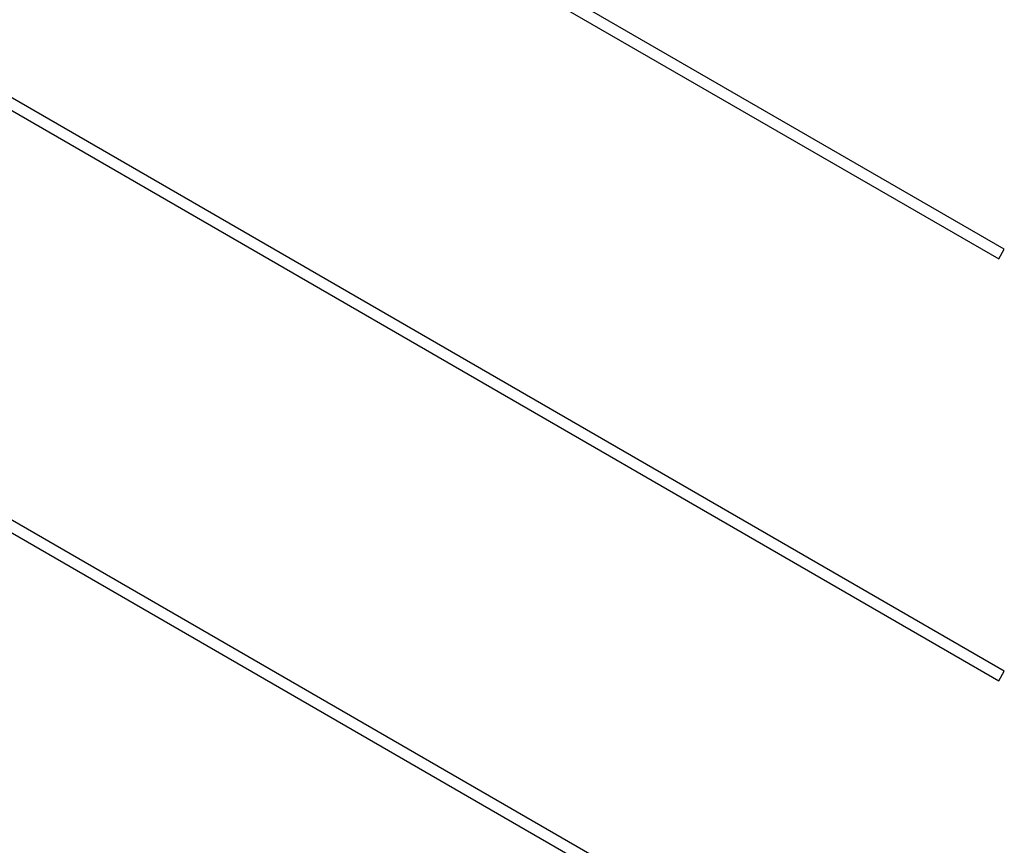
# Model space of a CAD drawing. Header units: millimetres. Extents: x 5 to 418, y 2 to 292.
# Tile 39 of 82: x 84 to 104, y 184 to 200. Entities that reach past the tile are written whole.
import ezdxf

# ---------------------------------------------------------------- set-up
doc = ezdxf.new("R2010")
doc.units = ezdxf.units.MM

msp = doc.modelspace()

# ---------------------------------------------------------------- linework, layer by layer
at = {"color": 7, "linetype": 'Continuous', "lineweight": 25}
for p, q in [((103.5091, 187.3089), (71.0603, 206.0433)), ((103.5091, 195.6423), (85.4941, 206.0433)), ((70.952, 205.8556), (103.4008, 187.1213)), ((85.3857, 205.8556), (103.4008, 195.4546)), ((98.0733, 182.1142), (67.3046, 199.8785)), ((67.1963, 199.6909), (97.9649, 181.9266)), ((103.4008, 195.4546), (103.5091, 195.6423)), ((103.4008, 187.1213), (103.5091, 187.3089))]:
    msp.add_line(p, q, dxfattribs=at)

doc.saveas('drawing.dxf')
